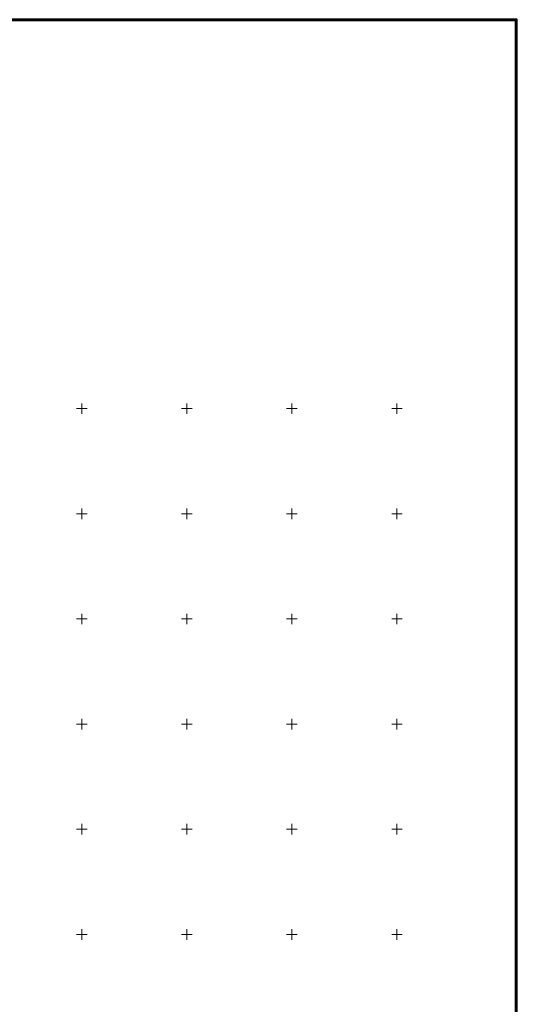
# Model space of a CAD drawing. Header units: metres. Extents: x 6538042 to 13082743, y 6022817 to 12049805.
# Tile 92 of 92: x 6539620 to 6539857, y 6025167 to 6025635. Entities that reach past the tile are written whole.
import ezdxf

# ---------------------------------------------------------------- set-up
doc = ezdxf.new("R2010")
doc.units = ezdxf.units.M
doc.header["$MEASUREMENT"] = 0
doc.layers.add('d-ciepłociag', color=6, linetype='CONTINUOUS', lineweight=60)
doc.layers.add('siatka', color=7, linetype='CONTINUOUS', lineweight=18)

msp = doc.modelspace()

# ---------------------------------------------------------------- linework, layer by layer
at = {"layer": 'd-ciepłociag', "color": 1, "linetype": 'Continuous'}
msp.add_lwpolyline([(6538042.23156, 6025634.92527), (6539856.82783, 6025634.92527), (6539856.82783, 6022817.20176), (6538042.23156, 6022817.20176)], close=True, dxfattribs=at)
at = {"layer": 'siatka', "color": 7, "linetype": 'Continuous', "lineweight": 13, "flags": 128}
for points in [[(6539650, 6025447.5), (6539650, 6025452.5)], [(6539700, 6025447.5), (6539700, 6025452.5)], [(6539750, 6025447.5), (6539750, 6025452.5)], [(6539800, 6025447.5), (6539800, 6025452.5)], [(6539647.5, 6025450), (6539652.5, 6025450)], [(6539697.5, 6025450), (6539702.5, 6025450)], [(6539747.5, 6025450), (6539752.5, 6025450)], [(6539797.5, 6025450), (6539802.5, 6025450)], [(6539647.5, 6025400), (6539652.5, 6025400)], [(6539650, 6025397.5), (6539650, 6025402.5)], [(6539697.5, 6025400), (6539702.5, 6025400)], [(6539700, 6025397.5), (6539700, 6025402.5)], [(6539747.5, 6025400), (6539752.5, 6025400)], [(6539750, 6025397.5), (6539750, 6025402.5)], [(6539797.5, 6025400), (6539802.5, 6025400)], [(6539800, 6025397.5), (6539800, 6025402.5)], [(6539647.5, 6025350), (6539652.5, 6025350)], [(6539650, 6025347.5), (6539650, 6025352.5)], [(6539697.5, 6025350), (6539702.5, 6025350)], [(6539700, 6025347.5), (6539700, 6025352.5)], [(6539747.5, 6025350), (6539752.5, 6025350)], [(6539750, 6025347.5), (6539750, 6025352.5)], [(6539797.5, 6025350), (6539802.5, 6025350)], [(6539800, 6025347.5), (6539800, 6025352.5)], [(6539650, 6025297.5), (6539650, 6025302.5)], [(6539700, 6025297.5), (6539700, 6025302.5)], [(6539750, 6025297.5), (6539750, 6025302.5)], [(6539800, 6025297.5), (6539800, 6025302.5)], [(6539647.5, 6025300), (6539652.5, 6025300)], [(6539697.5, 6025300), (6539702.5, 6025300)], [(6539747.5, 6025300), (6539752.5, 6025300)], [(6539797.5, 6025300), (6539802.5, 6025300)], [(6539647.5, 6025250), (6539652.5, 6025250)], [(6539650, 6025247.5), (6539650, 6025252.5)], [(6539697.5, 6025250), (6539702.5, 6025250)], [(6539700, 6025247.5), (6539700, 6025252.5)], [(6539747.5, 6025250), (6539752.5, 6025250)], [(6539750, 6025247.5), (6539750, 6025252.5)], [(6539797.5, 6025250), (6539802.5, 6025250)], [(6539800, 6025247.5), (6539800, 6025252.5)], [(6539647.5, 6025200), (6539652.5, 6025200)], [(6539650, 6025197.5), (6539650, 6025202.5)], [(6539697.5, 6025200), (6539702.5, 6025200)], [(6539700, 6025197.5), (6539700, 6025202.5)], [(6539747.5, 6025200), (6539752.5, 6025200)], [(6539750, 6025197.5), (6539750, 6025202.5)], [(6539797.5, 6025200), (6539802.5, 6025200)], [(6539800, 6025197.5), (6539800, 6025202.5)]]:
    msp.add_lwpolyline(points, dxfattribs=at)

doc.saveas('drawing.dxf')
